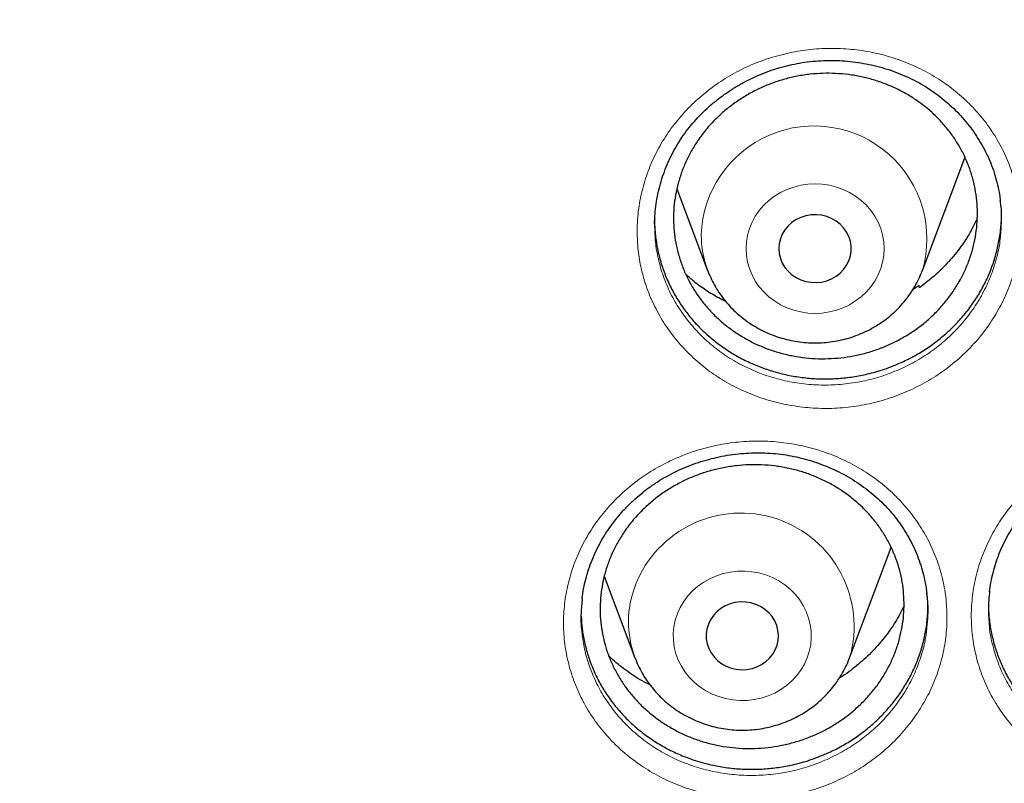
# Model space of a CAD drawing. Header units: millimetres. Extents: x 8 to 830, y 12 to 1725.
# Tile 222 of 256: x 416 to 427, y 1564 to 1572. Entities that reach past the tile are written whole.
import ezdxf

# ---------------------------------------------------------------- set-up
doc = ezdxf.new("R2010")
doc.units = ezdxf.units.MM

msp = doc.modelspace()

# ---------------------------------------------------------------- linework, layer by layer
at = {"color": 7, "linetype": 'Continuous', "lineweight": 30}
for p, q in [((426.89, 1570.586), (426.914, 1570.656)), ((426.443, 1569.398), (426.89, 1570.586)), ((423.726, 1570.302), (424.066, 1569.398)), ((423.479, 1569.91), (423.478, 1569.899)), ((423.478, 1569.899), (423.479, 1569.88)), ((426.44, 1569.392), (426.443, 1569.398)), ((426.408, 1569.233), (426.339, 1569.188)), ((426.41, 1569.206), (426.408, 1569.233)), ((425.637, 1565.114), (426.085, 1566.302)), ((426.085, 1566.302), (426.097, 1566.338)), ((422.922, 1566.016), (423.261, 1565.114)), ((422.666, 1565.641), (422.665, 1565.618))]:
    msp.add_line(p, q, dxfattribs=at)
at = {"color": 8, "linetype": 'Continuous', "lineweight": 0, "flags": 128}
for points in [[(424.491, 1569.64), (424.495, 1569.565), (424.508, 1569.491), (424.528, 1569.418), (424.557, 1569.348), (424.593, 1569.281), (424.637, 1569.218), (424.687, 1569.16), (424.744, 1569.107), (424.806, 1569.06), (424.873, 1569.019), (424.944, 1568.985), (425.019, 1568.958), (425.096, 1568.939), (425.175, 1568.927), (425.254, 1568.923), (425.334, 1568.927), (425.413, 1568.939), (425.49, 1568.958), (425.565, 1568.985), (425.636, 1569.019), (425.703, 1569.06), (425.765, 1569.107), (425.822, 1569.16), (425.872, 1569.218), (425.916, 1569.281), (425.952, 1569.348), (425.981, 1569.418), (426.001, 1569.491), (426.014, 1569.565), (426.018, 1569.64), (426.014, 1569.714), (426.001, 1569.788), (425.981, 1569.861), (425.952, 1569.931), (425.916, 1569.998), (425.872, 1570.061), (425.822, 1570.119), (425.765, 1570.172), (425.703, 1570.219), (425.636, 1570.26), (425.565, 1570.294), (425.49, 1570.321), (425.413, 1570.34), (425.334, 1570.352), (425.254, 1570.356), (425.175, 1570.352), (425.096, 1570.34), (425.019, 1570.321), (424.944, 1570.294), (424.873, 1570.26), (424.806, 1570.219), (424.744, 1570.172), (424.687, 1570.119), (424.637, 1570.061), (424.593, 1569.998), (424.557, 1569.931), (424.528, 1569.861), (424.508, 1569.788), (424.495, 1569.714), (424.491, 1569.64)], [(423.732, 1565.601), (423.708, 1565.529), (423.693, 1565.455), (423.686, 1565.381), (423.688, 1565.306), (423.697, 1565.231), (423.715, 1565.158), (423.741, 1565.087), (423.775, 1565.019), (423.816, 1564.955), (423.864, 1564.895), (423.919, 1564.84), (423.979, 1564.791), (424.045, 1564.748), (424.115, 1564.712), (424.188, 1564.683), (424.265, 1564.661), (424.343, 1564.646), (424.423, 1564.64), (424.503, 1564.641), (424.582, 1564.65), (424.66, 1564.667), (424.735, 1564.691), (424.808, 1564.723), (424.876, 1564.762), (424.94, 1564.807), (424.999, 1564.858), (425.051, 1564.915), (425.097, 1564.976), (425.136, 1565.042), (425.167, 1565.111), (425.19, 1565.182), (425.206, 1565.256), (425.213, 1565.331), (425.211, 1565.406), (425.201, 1565.48), (425.183, 1565.553), (425.157, 1565.624), (425.124, 1565.692), (425.082, 1565.756), (425.034, 1565.816), (424.98, 1565.871), (424.92, 1565.92), (424.854, 1565.963), (424.784, 1566), (424.711, 1566.029), (424.634, 1566.051), (424.556, 1566.065), (424.476, 1566.072), (424.396, 1566.07), (424.317, 1566.061), (424.239, 1566.044), (424.163, 1566.02), (424.091, 1565.988), (424.022, 1565.95), (423.959, 1565.905), (423.9, 1565.853), (423.848, 1565.797), (423.802, 1565.735), (423.763, 1565.67), (423.732, 1565.601)]]:
    msp.add_lwpolyline(points, dxfattribs=at)
at = {"color": 7, "linetype": 'Continuous', "lineweight": 30, "flags": 128}
for points in [[(424.854, 1569.64), (424.859, 1569.585), (424.871, 1569.531), (424.892, 1569.48), (424.921, 1569.432), (424.957, 1569.389), (424.999, 1569.351), (425.046, 1569.319), (425.098, 1569.294), (425.153, 1569.276), (425.211, 1569.267), (425.269, 1569.265), (425.327, 1569.27), (425.384, 1569.284), (425.437, 1569.306), (425.487, 1569.334), (425.532, 1569.369), (425.571, 1569.41), (425.603, 1569.456), (425.628, 1569.505), (425.645, 1569.558), (425.653, 1569.612), (425.653, 1569.667), (425.645, 1569.721), (425.628, 1569.774), (425.603, 1569.823), (425.571, 1569.869), (425.532, 1569.91), (425.487, 1569.945), (425.437, 1569.973), (425.384, 1569.995), (425.327, 1570.009), (425.269, 1570.015), (425.211, 1570.013), (425.153, 1570.003), (425.098, 1569.985), (425.046, 1569.96), (424.999, 1569.928), (424.957, 1569.89), (424.921, 1569.847), (424.892, 1569.799), (424.871, 1569.748), (424.859, 1569.694), (424.854, 1569.64)], [(424.074, 1565.484), (424.058, 1565.431), (424.05, 1565.377), (424.051, 1565.322), (424.06, 1565.268), (424.078, 1565.216), (424.104, 1565.167), (424.137, 1565.122), (424.176, 1565.081), (424.222, 1565.047), (424.272, 1565.019), (424.326, 1564.999), (424.383, 1564.986), (424.441, 1564.981), (424.5, 1564.983), (424.557, 1564.994), (424.612, 1565.013), (424.663, 1565.039), (424.71, 1565.071), (424.752, 1565.11), (424.787, 1565.154), (424.814, 1565.202), (424.834, 1565.253), (424.846, 1565.307), (424.849, 1565.362), (424.844, 1565.416), (424.831, 1565.47), (424.809, 1565.521), (424.779, 1565.568), (424.743, 1565.611), (424.7, 1565.648), (424.652, 1565.679), (424.6, 1565.703), (424.544, 1565.72), (424.487, 1565.729), (424.428, 1565.731), (424.37, 1565.724), (424.314, 1565.709), (424.261, 1565.687), (424.211, 1565.657), (424.167, 1565.622), (424.129, 1565.58), (424.097, 1565.534), (424.074, 1565.484)]]:
    msp.add_lwpolyline(points, dxfattribs=at)
at = {"color": 8, "linetype": 'Continuous', "lineweight": 0}
for centre, radius, start, end in [((425.243, 1569.748), 1.249, 343.7167, 178.0224), ((425.113, 1569.792), 1.118, 180.0444, 200.5173), ((424.434, 1565.461), 1.253, 343.9423, 158.874), ((424.304, 1565.508), 1.114, 158.7302, 200.5628)]:
    msp.add_arc(centre, radius, start, end, dxfattribs=at)
for points, knots in [([(411.904, 1602.138), (411.408, 1602.133), (410.415, 1602.121), (408.928, 1602.025), (407.447, 1601.873), (405.974, 1601.658), (404.522, 1601.385), (403.092, 1601.054), (401.688, 1600.669), (400.302, 1600.227), (398.93, 1599.726), (397.575, 1599.166), (396.239, 1598.547), (394.933, 1597.873), (393.66, 1597.147), (392.43, 1596.373), (391.243, 1595.554), (390.103, 1594.694), (389.003, 1593.788), (387.94, 1592.832), (386.916, 1591.828), (385.934, 1590.777), (385.002, 1589.686), (384.123, 1588.557), (383.302, 1587.4), (382.54, 1586.218), (381.837, 1585.014), (381.191, 1583.782), (380.598, 1582.518), (380.062, 1581.222), (379.584, 1579.898), (379.168, 1578.556), (378.815, 1577.197), (378.529, 1575.834), (378.307, 1574.468), (378.149, 1573.103), (378.054, 1571.733), (378.023, 1570.352), (378.055, 1568.963), (378.153, 1567.568), (378.317, 1566.178), (378.545, 1564.797), (378.837, 1563.434), (379.189, 1562.093), (379.6, 1560.775), (380.071, 1559.476), (380.605, 1558.188), (381.202, 1556.916), (381.862, 1555.663), (382.58, 1554.438), (383.354, 1553.243), (384.179, 1552.089), (385.051, 1550.976), (385.969, 1549.907), (386.934, 1548.875), (387.953, 1547.877), (389.023, 1546.916), (390.144, 1545.995), (391.307, 1545.121), (392.509, 1544.296), (393.742, 1543.526), (395.002, 1542.811), (396.286, 1542.152), (397.599, 1541.545), (398.947, 1540.989), (400.327, 1540.486), (401.739, 1540.037), (403.169, 1539.647), (404.617, 1539.316), (406.07, 1539.047), (407.526, 1538.839), (408.981, 1538.691), (410.441, 1538.603), (411.913, 1538.573), (413.394, 1538.603), (414.881, 1538.695), (416.362, 1538.849), (417.835, 1539.063), (419.287, 1539.336), (420.717, 1539.667), (422.121, 1540.052), (423.507, 1540.495), (424.879, 1540.996), (426.234, 1541.556), (427.57, 1542.174), (428.876, 1542.848), (430.149, 1543.575), (431.379, 1544.349), (432.566, 1545.167), (433.706, 1546.028), (434.806, 1546.934), (435.869, 1547.889), (436.893, 1548.893), (437.875, 1549.945), (438.807, 1551.036), (439.686, 1552.164), (440.507, 1553.321), (441.269, 1554.503), (441.972, 1555.707), (442.618, 1556.939), (443.211, 1558.204), (443.747, 1559.499), (444.225, 1560.823), (444.641, 1562.165), (444.994, 1563.524), (445.28, 1564.887), (445.502, 1566.253), (445.66, 1567.618), (445.755, 1568.988), (445.786, 1570.369), (445.754, 1571.758), (445.656, 1573.153), (445.492, 1574.543), (445.264, 1575.924), (444.972, 1577.287), (444.62, 1578.628), (444.209, 1579.946), (443.738, 1581.246), (443.204, 1582.533), (442.607, 1583.805), (441.947, 1585.058), (441.229, 1586.283), (440.455, 1587.478), (439.63, 1588.632), (438.758, 1589.745), (437.84, 1590.815), (436.875, 1591.846), (435.856, 1592.844), (434.786, 1593.805), (433.665, 1594.726), (432.502, 1595.6), (431.3, 1596.425), (430.067, 1597.196), (428.807, 1597.91), (427.523, 1598.569), (426.21, 1599.176), (424.862, 1599.732), (423.482, 1600.235), (422.07, 1600.684), (420.64, 1601.074), (419.192, 1601.405), (417.739, 1601.674), (416.283, 1601.882), (414.828, 1602.029), (413.368, 1602.121), (412.392, 1602.133), (411.904, 1602.138)], [0, 0, 0, 0, 0.007, 0.014, 0.021, 0.028, 0.035, 0.041875, 0.04875, 0.055625, 0.0625, 0.0695, 0.0765, 0.0835, 0.0905, 0.0975, 0.104375, 0.11125, 0.118125, 0.125, 0.132, 0.139, 0.146, 0.153, 0.16, 0.166875, 0.17375, 0.180625, 0.1875, 0.1945, 0.2015, 0.2085, 0.2155, 0.2225, 0.229375, 0.23625, 0.243125, 0.25, 0.257, 0.264, 0.271, 0.278, 0.285, 0.291875, 0.29875, 0.305625, 0.3125, 0.3195, 0.3265, 0.3335, 0.3405, 0.3475, 0.354375, 0.36125, 0.368125, 0.375, 0.382, 0.389, 0.396, 0.403, 0.41, 0.416875, 0.42375, 0.430625, 0.4375, 0.4445, 0.4515, 0.4585, 0.4655, 0.4725, 0.479375, 0.48625, 0.493125, 0.5, 0.507, 0.514, 0.521, 0.528, 0.535, 0.541875, 0.54875, 0.555625, 0.5625, 0.5695, 0.5765, 0.5835, 0.5905, 0.5975, 0.604375, 0.61125, 0.618125, 0.625, 0.632, 0.639, 0.646, 0.653, 0.66, 0.666875, 0.67375, 0.680625, 0.6875, 0.6945, 0.7015, 0.7085, 0.7155, 0.7225, 0.729375, 0.73625, 0.743125, 0.75, 0.757, 0.764, 0.771, 0.778, 0.785, 0.791875, 0.79875, 0.805625, 0.8125, 0.8195, 0.8265, 0.8335, 0.8405, 0.8475, 0.854375, 0.86125, 0.868125, 0.875, 0.882, 0.889, 0.896, 0.903, 0.91, 0.916875, 0.92375, 0.930625, 0.9375, 0.9445, 0.9515, 0.9585, 0.9655, 0.9725, 0.979375, 0.98625, 0.993125, 1, 1, 1, 1]), ([(423.286, 1569.83), (423.287, 1569.873), (423.288, 1569.959), (423.305, 1570.118), (423.343, 1570.307), (423.413, 1570.522), (423.507, 1570.73), (423.627, 1570.926), (423.768, 1571.109), (423.931, 1571.276), (424.112, 1571.425), (424.308, 1571.554), (424.519, 1571.663), (424.742, 1571.748), (424.972, 1571.809), (425.209, 1571.847), (425.448, 1571.859), (425.686, 1571.845), (425.922, 1571.807), (426.15, 1571.744), (426.369, 1571.657), (426.576, 1571.548), (426.768, 1571.417), (426.942, 1571.267), (427.098, 1571.099), (427.231, 1570.916), (427.342, 1570.719), (427.427, 1570.515), (427.486, 1570.308), (427.522, 1570.096), (427.533, 1569.877), (427.517, 1569.654), (427.475, 1569.433), (427.406, 1569.217), (427.313, 1569.01), (427.196, 1568.813), (427.055, 1568.629), (426.894, 1568.461), (426.714, 1568.31), (426.518, 1568.18), (426.308, 1568.07), (426.087, 1567.983), (425.856, 1567.92), (425.62, 1567.881), (425.381, 1567.867), (425.143, 1567.879), (424.907, 1567.916), (424.679, 1567.977), (424.459, 1568.062), (424.252, 1568.17), (424.058, 1568.299), (423.883, 1568.449), (423.726, 1568.616), (423.59, 1568.799), (423.478, 1568.995), (423.39, 1569.202), (423.329, 1569.412), (423.292, 1569.622), (423.288, 1569.761), (423.286, 1569.83)], [0, 0, 0, 0, 0.0102587, 0.0205176, 0.0383523, 0.0562433, 0.0740775, 0.0919652, 0.1099102, 0.127798, 0.145651, 0.1635604, 0.1814128, 0.1992938, 0.2172318, 0.2351131, 0.2530298, 0.2710046, 0.2889233, 0.3068355, 0.3248056, 0.3427186, 0.3605748, 0.3784879, 0.3963442, 0.4142182, 0.4321491, 0.450023, 0.4668508, 0.4836788, 0.5015111, 0.5194003, 0.5372331, 0.5550813, 0.5729868, 0.5908362, 0.6087279, 0.6266771, 0.6445692, 0.6624146, 0.6803163, 0.6981613, 0.7160672, 0.7340304, 0.7519367, 0.7698245, 0.7877696, 0.8056579, 0.8235447, 0.8414888, 0.8593763, 0.8772723, 0.8952259, 0.9131224, 0.9309856, 0.9489062, 0.9667707, 0.9833857, 1, 1, 1, 1]), ([(423.479, 1569.88), (423.481, 1569.824), (423.485, 1569.705), (423.518, 1569.521), (423.573, 1569.331), (423.652, 1569.143), (423.754, 1568.966), (423.877, 1568.801), (424.018, 1568.65), (424.177, 1568.515), (424.352, 1568.398), (424.54, 1568.301), (424.739, 1568.224), (424.946, 1568.169), (425.159, 1568.136), (425.374, 1568.126), (425.591, 1568.139), (425.805, 1568.174), (426.013, 1568.231), (426.213, 1568.311), (426.403, 1568.41), (426.581, 1568.528), (426.744, 1568.665), (426.89, 1568.817), (427.017, 1568.984), (427.123, 1569.162), (427.208, 1569.35), (427.268, 1569.546), (427.3, 1569.685), (427.304, 1569.759), (427.305, 1569.765)], [0, 0, 0, 0, 0.0310226, 0.0655731, 0.1027816, 0.1401071, 0.1773127, 0.214513, 0.2518316, 0.2890308, 0.3262518, 0.3635908, 0.4008105, 0.4380308, 0.4753693, 0.5125887, 0.5498465, 0.587223, 0.62448, 0.6616145, 0.6988671, 0.7360028, 0.7732243, 0.8105647, 0.8477853, 0.8849285, 0.9221882, 0.9593286, 0.9964286, 1, 1, 1, 1]), ([(428.144, 1567.363), (428.188, 1567.384), (428.274, 1567.424), (428.439, 1567.486), (428.638, 1567.543), (428.873, 1567.584), (429.111, 1567.601), (429.349, 1567.592), (429.584, 1567.559), (429.813, 1567.501), (430.034, 1567.419), (430.242, 1567.314), (430.437, 1567.188), (430.614, 1567.041), (430.772, 1566.877), (430.909, 1566.697), (431.023, 1566.503), (431.112, 1566.299), (431.177, 1566.085), (431.215, 1565.866), (431.226, 1565.644), (431.211, 1565.421), (431.168, 1565.201), (431.1, 1564.986), (431.007, 1564.779), (430.889, 1564.583), (430.75, 1564.4), (430.592, 1564.235), (430.42, 1564.09), (430.233, 1563.962), (430.029, 1563.852), (429.809, 1563.762), (429.58, 1563.695), (429.345, 1563.653), (429.107, 1563.635), (428.869, 1563.642), (428.634, 1563.674), (428.404, 1563.731), (428.183, 1563.811), (427.975, 1563.914), (427.78, 1564.039), (427.601, 1564.184), (427.442, 1564.347), (427.304, 1564.526), (427.188, 1564.719), (427.097, 1564.923), (427.032, 1565.136), (426.991, 1565.355), (426.979, 1565.578), (426.993, 1565.801), (427.033, 1566.022), (427.1, 1566.237), (427.192, 1566.445), (427.308, 1566.642), (427.447, 1566.825), (427.606, 1566.994), (427.778, 1567.14), (427.957, 1567.264), (428.082, 1567.33), (428.144, 1567.363)], [0, 0, 0, 0, 0.010862, 0.021725, 0.03958, 0.057492, 0.075345, 0.093215, 0.111141, 0.129009, 0.146932, 0.164912, 0.182835, 0.200738, 0.218698, 0.2366, 0.254487, 0.272432, 0.290318, 0.308185, 0.326107, 0.343973, 0.361852, 0.379788, 0.397667, 0.415496, 0.433381, 0.451208, 0.468075, 0.484941, 0.502797, 0.520709, 0.538566, 0.556417, 0.574325, 0.592177, 0.610071, 0.628022, 0.645915, 0.6638, 0.681742, 0.699627, 0.717532, 0.735494, 0.753399, 0.77126, 0.789178, 0.80704, 0.824957, 0.842933, 0.860853, 0.878722, 0.89665, 0.91452, 0.932347, 0.95023, 0.968057, 0.984028, 1, 1, 1, 1]), ([(423.676, 1567.302), (423.719, 1567.321), (423.805, 1567.359), (423.969, 1567.416), (424.169, 1567.468), (424.405, 1567.504), (424.644, 1567.515), (424.882, 1567.5), (425.116, 1567.461), (425.344, 1567.398), (425.562, 1567.31), (425.769, 1567.201), (425.961, 1567.07), (426.135, 1566.919), (426.289, 1566.751), (426.423, 1566.568), (426.532, 1566.371), (426.618, 1566.164), (426.678, 1565.949), (426.711, 1565.729), (426.718, 1565.506), (426.698, 1565.284), (426.651, 1565.064), (426.578, 1564.851), (426.48, 1564.646), (426.358, 1564.452), (426.215, 1564.273), (426.054, 1564.111), (425.879, 1563.971), (425.689, 1563.847), (425.482, 1563.742), (425.26, 1563.657), (425.03, 1563.595), (424.794, 1563.558), (424.556, 1563.546), (424.317, 1563.559), (424.083, 1563.597), (423.855, 1563.659), (423.635, 1563.744), (423.429, 1563.853), (423.236, 1563.983), (423.061, 1564.131), (422.905, 1564.299), (422.771, 1564.481), (422.659, 1564.677), (422.572, 1564.883), (422.511, 1565.098), (422.475, 1565.318), (422.467, 1565.541), (422.486, 1565.764), (422.531, 1565.984), (422.603, 1566.198), (422.699, 1566.404), (422.819, 1566.598), (422.962, 1566.779), (423.125, 1566.943), (423.3, 1567.086), (423.484, 1567.207), (423.612, 1567.27), (423.676, 1567.302)], [0, 0, 0, 0, 0.010683, 0.021366, 0.039219, 0.057128, 0.074979, 0.092844, 0.110764, 0.128627, 0.146544, 0.164518, 0.182434, 0.200331, 0.218285, 0.236182, 0.254068, 0.272012, 0.289897, 0.307767, 0.325693, 0.343561, 0.361446, 0.379388, 0.397273, 0.415109, 0.433, 0.450834, 0.467711, 0.484588, 0.502441, 0.520351, 0.538205, 0.556053, 0.573958, 0.591806, 0.609688, 0.627628, 0.645511, 0.663395, 0.681336, 0.69922, 0.717121, 0.735079, 0.75298, 0.770842, 0.788762, 0.806625, 0.824546, 0.842526, 0.86045, 0.878325, 0.896258, 0.914134, 0.931967, 0.949856, 0.967689, 0.983845, 1, 1, 1, 1]), ([(427.184, 1565.463), (427.184, 1565.458), (427.188, 1565.386), (427.219, 1565.25), (427.276, 1565.058), (427.359, 1564.873), (427.463, 1564.699), (427.589, 1564.537), (427.733, 1564.39), (427.894, 1564.259), (428.07, 1564.147), (428.259, 1564.054), (428.459, 1563.981), (428.667, 1563.931), (428.88, 1563.902), (429.095, 1563.896), (429.311, 1563.913), (429.523, 1563.951), (429.73, 1564.012), (429.929, 1564.094), (430.114, 1564.194), (430.284, 1564.311), (430.439, 1564.442), (430.582, 1564.591), (430.708, 1564.757), (430.814, 1564.934), (430.899, 1565.122), (430.959, 1565.317), (430.991, 1565.454), (430.996, 1565.527), (430.996, 1565.532)], [0, 0, 0, 0, 0.0027489, 0.0411082, 0.0795886, 0.1179468, 0.1563842, 0.1949451, 0.2333833, 0.2717859, 0.3103108, 0.3487136, 0.3871308, 0.4256706, 0.4640879, 0.5024169, 0.5408669, 0.5791948, 0.6175265, 0.6559795, 0.6943091, 0.730547, 0.7667846, 0.8050567, 0.8434532, 0.8817307, 0.9201092, 0.9586109, 0.9969897, 1, 1, 1, 1]), ([(422.676, 1565.383), (422.684, 1565.325), (422.701, 1565.2), (422.756, 1565.014), (422.834, 1564.827), (422.935, 1564.651), (423.057, 1564.486), (423.198, 1564.335), (423.357, 1564.2), (423.531, 1564.083), (423.718, 1563.985), (423.916, 1563.908), (424.123, 1563.853), (424.335, 1563.819), (424.55, 1563.808), (424.766, 1563.819), (424.98, 1563.852), (425.188, 1563.908), (425.389, 1563.986), (425.576, 1564.081), (425.748, 1564.193), (425.907, 1564.321), (426.053, 1564.467), (426.182, 1564.63), (426.293, 1564.805), (426.381, 1564.99), (426.446, 1565.184), (426.483, 1565.337), (426.49, 1565.426), (426.491, 1565.448)], [0, 0, 0, 0, 0.033525, 0.071937, 0.110227, 0.148586, 0.187068, 0.225427, 0.263758, 0.302211, 0.340541, 0.378865, 0.417311, 0.455634, 0.493884, 0.532256, 0.570505, 0.608761, 0.647138, 0.685392, 0.721586, 0.757779, 0.795995, 0.834335, 0.872556, 0.910877, 0.949321, 0.987642, 1, 1, 1, 1])]:
    msp.add_open_spline(points, degree=3, knots=knots, dxfattribs=at)
at = {"color": 7, "linetype": 'Continuous', "lineweight": 30}
for points, knots in [([(377.053, 1573.045), (377.051, 1573.01), (377.046, 1572.939), (377.04, 1572.822), (377.033, 1572.697), (377.025, 1572.566), (377.017, 1572.425), (377.009, 1572.274), (377.001, 1572.095), (376.992, 1571.887), (376.984, 1571.646), (376.977, 1571.357), (376.971, 1571.015), (376.97, 1570.616), (376.975, 1570.189), (376.987, 1569.729), (377.007, 1569.243), (377.035, 1568.741), (377.072, 1568.237), (377.118, 1567.734), (377.171, 1567.233), (377.233, 1566.734), (377.32, 1566.108), (377.441, 1565.359), (377.608, 1564.489), (377.76, 1563.8), (377.884, 1563.29), (377.969, 1562.954), (378.056, 1562.625), (378.143, 1562.31), (378.227, 1562.018), (378.306, 1561.753), (378.379, 1561.515), (378.446, 1561.302), (378.506, 1561.115), (378.559, 1560.955), (378.604, 1560.82), (378.639, 1560.716), (378.667, 1560.636), (378.69, 1560.568), (378.716, 1560.492), (378.748, 1560.403), (378.784, 1560.299), (378.831, 1560.17), (378.888, 1560.013), (378.957, 1559.826), (379.036, 1559.616), (379.126, 1559.385), (379.226, 1559.133), (379.335, 1558.863), (379.451, 1558.586), (379.613, 1558.209), (379.823, 1557.739), (380.085, 1557.18), (380.385, 1556.574), (380.723, 1555.925), (381.104, 1555.238), (381.496, 1554.569), (381.937, 1553.855), (382.435, 1553.095), (382.997, 1552.291), (383.584, 1551.503), (384.121, 1550.825), (384.602, 1550.247), (385.024, 1549.758), (385.469, 1549.263), (385.937, 1548.763), (386.396, 1548.292), (386.842, 1547.853), (387.27, 1547.445), (387.715, 1547.036), (388.177, 1546.627), (388.591, 1546.273), (388.946, 1545.98), (389.228, 1545.751), (389.493, 1545.541), (389.738, 1545.35), (389.964, 1545.177), (390.161, 1545.029), (390.331, 1544.903), (390.475, 1544.798), (390.604, 1544.704), (390.71, 1544.628), (390.793, 1544.568), (390.852, 1544.526), (390.906, 1544.488), (390.972, 1544.441), (391.061, 1544.379), (391.172, 1544.302), (391.296, 1544.216), (391.43, 1544.124), (391.576, 1544.026), (391.763, 1543.9), (391.997, 1543.746), (392.284, 1543.561), (392.597, 1543.364), (392.937, 1543.154), (393.302, 1542.935), (393.686, 1542.711), (394.08, 1542.488), (394.476, 1542.27), (394.974, 1542.004), (395.573, 1541.697), (396.276, 1541.357), (396.975, 1541.037), (397.705, 1540.722), (398.466, 1540.413), (399.256, 1540.114), (400.04, 1539.838), (400.821, 1539.583), (401.599, 1539.348), (402.375, 1539.133), (403.148, 1538.936), (403.923, 1538.756), (404.776, 1538.578), (405.707, 1538.407), (406.718, 1538.25), (407.73, 1538.121), (408.745, 1538.019), (409.763, 1537.946), (410.783, 1537.901), (411.803, 1537.884), (412.824, 1537.895), (413.844, 1537.935), (414.862, 1538.003), (415.877, 1538.098), (416.89, 1538.222), (417.898, 1538.373), (418.829, 1538.539), (419.683, 1538.712), (420.463, 1538.889), (421.246, 1539.083), (422.035, 1539.298), (422.826, 1539.533), (423.617, 1539.787), (424.409, 1540.062), (425.205, 1540.359), (425.991, 1540.674), (426.765, 1541.006), (427.522, 1541.351), (428.264, 1541.711), (428.986, 1542.082), (429.686, 1542.461), (430.289, 1542.806), (430.801, 1543.111), (431.227, 1543.373), (431.644, 1543.637), (431.982, 1543.858), (432.238, 1544.029), (432.408, 1544.144), (432.552, 1544.243), (432.673, 1544.326), (432.769, 1544.393), (432.837, 1544.442), (432.884, 1544.474), (432.922, 1544.501), (432.968, 1544.534), (433.028, 1544.577), (433.097, 1544.626), (433.192, 1544.695), (433.318, 1544.785), (433.476, 1544.902), (433.677, 1545.051), (433.917, 1545.232), (434.193, 1545.444), (434.478, 1545.669), (434.793, 1545.922), (435.137, 1546.206), (435.512, 1546.524), (435.898, 1546.862), (436.294, 1547.219), (436.701, 1547.598), (437.088, 1547.971), (437.454, 1548.336), (437.794, 1548.684), (438.125, 1549.032), (438.44, 1549.374), (438.738, 1549.707), (439.036, 1550.047), (439.331, 1550.394), (439.621, 1550.746), (439.891, 1551.082), (440.144, 1551.404), (440.378, 1551.711), (440.595, 1552.002), (440.794, 1552.274), (440.981, 1552.536), (441.167, 1552.801), (441.362, 1553.086), (441.57, 1553.396), (441.789, 1553.732), (442.019, 1554.094), (442.259, 1554.483), (442.507, 1554.9), (442.744, 1555.311), (442.967, 1555.712), (443.176, 1556.099), (443.385, 1556.501), (443.588, 1556.905), (443.787, 1557.315), (443.977, 1557.721), (444.158, 1558.123), (444.323, 1558.503), (444.474, 1558.862), (444.61, 1559.199), (444.733, 1559.513), (444.844, 1559.805), (444.928, 1560.03), (444.986, 1560.192), (445.022, 1560.292), (445.053, 1560.38), (445.079, 1560.454), (445.1, 1560.514), (445.117, 1560.564), (445.136, 1560.619), (445.162, 1560.693), (445.196, 1560.794), (445.238, 1560.919), (445.29, 1561.078), (445.352, 1561.267), (445.42, 1561.483), (445.49, 1561.711), (445.562, 1561.95), (445.634, 1562.2), (445.721, 1562.508), (445.821, 1562.879), (445.933, 1563.318), (446.044, 1563.783), (446.144, 1564.236), (446.235, 1564.675), (446.316, 1565.095), (446.394, 1565.53), (446.482, 1566.066), (446.572, 1566.69), (446.657, 1567.393), (446.724, 1568.073), (446.774, 1568.731), (446.809, 1569.365), (446.83, 1569.975), (446.838, 1570.472), (446.838, 1570.86), (446.836, 1571.146), (446.831, 1571.424), (446.824, 1571.691), (446.815, 1571.945), (446.805, 1572.192), (446.794, 1572.43), (446.781, 1572.658), (446.769, 1572.859), (446.76, 1572.986), (446.756, 1573.045)], [0, 0, 0, 0, 0.000951, 0.00193, 0.003036, 0.004253, 0.00557, 0.006974, 0.008466, 0.010552, 0.012788, 0.015174, 0.018604, 0.022304, 0.026272, 0.03051, 0.035109, 0.039809, 0.0445, 0.049182, 0.053854, 0.058517, 0.063171, 0.071403, 0.079606, 0.08778, 0.090983, 0.094182, 0.097376, 0.100428, 0.103231, 0.105785, 0.10809, 0.110147, 0.111955, 0.113514, 0.114824, 0.115886, 0.116546, 0.117156, 0.117891, 0.118757, 0.119771, 0.120935, 0.122551, 0.124388, 0.126447, 0.128728, 0.13123, 0.133951, 0.136743, 0.139515, 0.145262, 0.150923, 0.1565, 0.163835, 0.171017, 0.178053, 0.185051, 0.193961, 0.202877, 0.211797, 0.220722, 0.226386, 0.232222, 0.238233, 0.244421, 0.250785, 0.255992, 0.261311, 0.266742, 0.272285, 0.27791, 0.2814, 0.284654, 0.287671, 0.290452, 0.292997, 0.295305, 0.297061, 0.298651, 0.300074, 0.30133, 0.302159, 0.302792, 0.303286, 0.303933, 0.304956, 0.306188, 0.307532, 0.308987, 0.310553, 0.31223, 0.315004, 0.318038, 0.32133, 0.324881, 0.328691, 0.332679, 0.336722, 0.340731, 0.344704, 0.351714, 0.358613, 0.3654, 0.372077, 0.379665, 0.387104, 0.394395, 0.401597, 0.408772, 0.415794, 0.42279, 0.429761, 0.436706, 0.445688, 0.454627, 0.463542, 0.472457, 0.481371, 0.490286, 0.4992, 0.508115, 0.517029, 0.525944, 0.534858, 0.543773, 0.552688, 0.561603, 0.568593, 0.575583, 0.582642, 0.589812, 0.597096, 0.604359, 0.61173, 0.61921, 0.626799, 0.634111, 0.641505, 0.648815, 0.655997, 0.663051, 0.669978, 0.674479, 0.678925, 0.683315, 0.687644, 0.689723, 0.691543, 0.693106, 0.69441, 0.695455, 0.696243, 0.696646, 0.696978, 0.697502, 0.698168, 0.698928, 0.699781, 0.70131, 0.703068, 0.705055, 0.708015, 0.711125, 0.714373, 0.717759, 0.721968, 0.726371, 0.73097, 0.735762, 0.74075, 0.745932, 0.750272, 0.754723, 0.75908, 0.763275, 0.767308, 0.771181, 0.775537, 0.77967, 0.783578, 0.787262, 0.79079, 0.794084, 0.797145, 0.799974, 0.80285, 0.805987, 0.809385, 0.813035, 0.816945, 0.821115, 0.825545, 0.830235, 0.834102, 0.838129, 0.842317, 0.846532, 0.850562, 0.854837, 0.85888, 0.862688, 0.866263, 0.869604, 0.872711, 0.875584, 0.878223, 0.879337, 0.880326, 0.881181, 0.881903, 0.882491, 0.882945, 0.883358, 0.884118, 0.885104, 0.886317, 0.887757, 0.88973, 0.891826, 0.894024, 0.896326, 0.898731, 0.901239, 0.905195, 0.909383, 0.913804, 0.918457, 0.922275, 0.926238, 0.930343, 0.934543, 0.941328, 0.94789, 0.954228, 0.960343, 0.966236, 0.971905, 0.977351, 0.980059, 0.98271, 0.985301, 0.987816, 0.990158, 0.992312, 0.994612, 0.996657, 0.99845, 1, 1, 1, 1]), ([(423.479, 1569.91), (423.479, 1569.911), (423.478, 1569.948), (423.483, 1570.023), (423.495, 1570.135), (423.515, 1570.246), (423.542, 1570.356), (423.576, 1570.464), (423.617, 1570.57), (423.665, 1570.674), (423.719, 1570.773), (423.779, 1570.869), (423.846, 1570.96), (423.918, 1571.048), (423.996, 1571.131), (424.08, 1571.211), (424.17, 1571.286), (424.265, 1571.356), (424.365, 1571.422), (424.469, 1571.482), (424.576, 1571.535), (424.686, 1571.582), (424.798, 1571.623), (424.912, 1571.656), (425.026, 1571.683), (425.141, 1571.703), (425.258, 1571.716), (425.376, 1571.722), (425.495, 1571.721), (425.614, 1571.714), (425.733, 1571.7), (425.851, 1571.679), (425.967, 1571.651), (426.081, 1571.617), (426.192, 1571.576), (426.299, 1571.529), (426.402, 1571.477), (426.5, 1571.418), (426.594, 1571.354), (426.684, 1571.284), (426.769, 1571.209), (426.85, 1571.129), (426.925, 1571.043), (426.995, 1570.954), (427.058, 1570.86), (427.116, 1570.762), (427.166, 1570.662), (427.21, 1570.559), (427.246, 1570.453), (427.275, 1570.347), (427.295, 1570.251), (427.302, 1570.191), (427.304, 1570.168)], [0, 0, 0, 0, 0.000349, 0.021005, 0.041761, 0.062587, 0.083445, 0.104288, 0.125072, 0.145762, 0.166324, 0.186734, 0.206962, 0.227057, 0.247302, 0.267754, 0.288377, 0.309128, 0.329954, 0.350801, 0.371592, 0.392272, 0.412793, 0.433115, 0.453216, 0.473211, 0.49336, 0.513682, 0.534153, 0.554745, 0.575421, 0.596144, 0.616869, 0.637551, 0.658158, 0.678663, 0.69905, 0.719309, 0.739476, 0.759789, 0.780231, 0.800787, 0.821438, 0.842159, 0.862923, 0.883698, 0.904447, 0.925147, 0.945774, 0.966316, 0.986737, 1, 1, 1, 1]), ([(424.193, 1571.11), (424.227, 1571.14), (424.296, 1571.201), (424.409, 1571.282), (424.529, 1571.356), (424.655, 1571.42), (424.786, 1571.473), (424.92, 1571.516), (425.059, 1571.549), (425.2, 1571.57), (425.342, 1571.58), (425.483, 1571.579), (425.624, 1571.566), (425.764, 1571.543), (425.9, 1571.508), (426.032, 1571.463), (426.161, 1571.407), (426.284, 1571.342), (426.4, 1571.266), (426.508, 1571.183), (426.609, 1571.09), (426.7, 1570.989), (426.783, 1570.882), (426.854, 1570.769), (426.916, 1570.649), (426.967, 1570.525), (427.006, 1570.398), (427.033, 1570.268), (427.049, 1570.135), (427.053, 1570.002), (427.045, 1569.869), (427.025, 1569.737), (426.993, 1569.606), (426.95, 1569.479), (426.895, 1569.355), (426.83, 1569.236), (426.754, 1569.122), (426.668, 1569.014), (426.574, 1568.914), (426.471, 1568.821), (426.359, 1568.736), (426.241, 1568.661), (426.116, 1568.595), (425.987, 1568.539), (425.853, 1568.493), (425.715, 1568.458), (425.575, 1568.434), (425.434, 1568.422), (425.291, 1568.42), (425.15, 1568.43), (425.01, 1568.45), (424.874, 1568.482), (424.739, 1568.525), (424.609, 1568.578), (424.486, 1568.641), (424.369, 1568.714), (424.258, 1568.796), (424.155, 1568.887), (424.061, 1568.985), (423.977, 1569.09), (423.902, 1569.203), (423.838, 1569.321), (423.784, 1569.444), (423.743, 1569.57), (423.712, 1569.7), (423.693, 1569.832), (423.686, 1569.965), (423.691, 1570.097), (423.709, 1570.231), (423.738, 1570.362), (423.778, 1570.49), (423.83, 1570.614), (423.892, 1570.735), (423.972, 1570.86), (424.071, 1570.988), (424.152, 1571.069), (424.193, 1571.11)], [0, 0, 0, 0, 0.013236, 0.026565, 0.040037, 0.053705, 0.066954, 0.0803, 0.093742, 0.10741, 0.120649, 0.13398, 0.147455, 0.161126, 0.174366, 0.187698, 0.201173, 0.214845, 0.228095, 0.241438, 0.254887, 0.268558, 0.281806, 0.29515, 0.308588, 0.322255, 0.335499, 0.348839, 0.362273, 0.375935, 0.389178, 0.402514, 0.415946, 0.429606, 0.442848, 0.456185, 0.469617, 0.483276, 0.496521, 0.509861, 0.523295, 0.536957, 0.550206, 0.563548, 0.576988, 0.590654, 0.603904, 0.617247, 0.630697, 0.644367, 0.657606, 0.670938, 0.684414, 0.698086, 0.711337, 0.72468, 0.73813, 0.751802, 0.765049, 0.778395, 0.791836, 0.805504, 0.81875, 0.83209, 0.845526, 0.859189, 0.872432, 0.885769, 0.899202, 0.912862, 0.926104, 0.93944, 0.952872, 0.966531, 0.983173, 1, 1, 1, 1]), ([(427.305, 1569.765), (427.31, 1569.826), (427.322, 1569.954), (427.318, 1570.09), (427.306, 1570.164), (427.304, 1570.171)], [0, 0, 0, 0, 0.450474, 0.947176, 1, 1, 1, 1]), ([(426.233, 1568.391), (426.281, 1568.415), (426.376, 1568.462), (426.512, 1568.548), (426.641, 1568.644), (426.761, 1568.75), (426.871, 1568.864), (426.969, 1568.986), (427.057, 1569.116), (427.134, 1569.253), (427.197, 1569.394), (427.247, 1569.538), (427.285, 1569.687), (427.309, 1569.838), (427.319, 1569.954), (427.317, 1570.017), (427.317, 1570.031)], [0, 0, 0, 0, 0.07465, 0.149832, 0.225824, 0.302927, 0.37729, 0.452188, 0.527895, 0.604704, 0.678957, 0.753773, 0.829124, 0.905746, 0.979835, 1, 1, 1, 1]), ([(423.48, 1569.97), (423.479, 1569.947), (423.478, 1569.872), (423.491, 1569.748), (423.517, 1569.599), (423.557, 1569.453), (423.61, 1569.31), (423.676, 1569.171), (423.755, 1569.04), (423.844, 1568.915), (423.945, 1568.796), (424.057, 1568.687), (424.178, 1568.588), (424.306, 1568.499), (424.444, 1568.419), (424.588, 1568.352), (424.738, 1568.296), (424.892, 1568.252), (425.051, 1568.221), (425.211, 1568.202), (425.373, 1568.196), (425.534, 1568.203), (425.696, 1568.223), (425.868, 1568.258), (426.049, 1568.311), (426.172, 1568.364), (426.233, 1568.391)], [0, 0, 0, 0, 0.018929, 0.061334, 0.102504, 0.143965, 0.185714, 0.228167, 0.26939, 0.3109, 0.352858, 0.39543, 0.436637, 0.478138, 0.51993, 0.562432, 0.603662, 0.64518, 0.68703, 0.729568, 0.770789, 0.812299, 0.854112, 0.89663, 0.948035, 1, 1, 1, 1]), ([(427.049, 1569.971), (427.02, 1569.913), (426.96, 1569.791), (426.84, 1569.618), (426.705, 1569.459), (426.561, 1569.321), (426.46, 1569.245), (426.41, 1569.206)], [0, 0, 0, 0, 0.196365, 0.412512, 0.62797, 0.813985, 1, 1, 1, 1]), ([(424.266, 1569.055), (424.24, 1569.068), (424.165, 1569.104), (424.047, 1569.177), (423.926, 1569.263), (423.856, 1569.325), (423.827, 1569.351)], [0, 0, 0, 0, 0.159334, 0.465825, 0.777887, 1, 1, 1, 1]), ([(424.066, 1569.401), (424.068, 1569.395), (424.08, 1569.36), (424.109, 1569.298), (424.152, 1569.215), (424.203, 1569.135), (424.26, 1569.06), (424.323, 1568.989), (424.391, 1568.922), (424.465, 1568.861), (424.543, 1568.806), (424.625, 1568.756), (424.711, 1568.713), (424.801, 1568.676), (424.893, 1568.646), (424.987, 1568.622), (425.083, 1568.606), (425.181, 1568.597), (425.278, 1568.595), (425.376, 1568.601), (425.473, 1568.613), (425.568, 1568.633), (425.662, 1568.66), (425.753, 1568.694), (425.842, 1568.734), (425.927, 1568.781), (426.008, 1568.834), (426.084, 1568.893), (426.155, 1568.957), (426.221, 1569.027), (426.281, 1569.101), (426.335, 1569.18), (426.382, 1569.262), (426.417, 1569.333), (426.434, 1569.377), (426.439, 1569.392)], [0, 0, 0, 0, 0.005894, 0.037008, 0.068153, 0.099338, 0.130568, 0.161849, 0.193184, 0.224574, 0.256022, 0.287524, 0.31908, 0.350685, 0.382336, 0.414029, 0.445758, 0.477517, 0.509301, 0.541103, 0.572915, 0.604731, 0.636543, 0.668344, 0.700126, 0.731883, 0.763607, 0.795291, 0.826929, 0.858515, 0.890046, 0.921518, 0.952929, 0.984281, 1, 1, 1, 1]), ([(423.418, 1566.996), (423.434, 1567.007), (423.481, 1567.041), (423.562, 1567.092), (423.664, 1567.149), (423.769, 1567.2), (423.879, 1567.245), (423.991, 1567.284), (424.107, 1567.317), (424.224, 1567.343), (424.343, 1567.363), (424.462, 1567.376), (424.582, 1567.381), (424.7, 1567.38), (424.818, 1567.373), (424.934, 1567.358), (425.048, 1567.336), (425.161, 1567.308), (425.273, 1567.273), (425.383, 1567.232), (425.491, 1567.184), (425.596, 1567.129), (425.696, 1567.069), (425.793, 1567.003), (425.884, 1566.933), (425.97, 1566.857), (426.049, 1566.778), (426.122, 1566.694), (426.189, 1566.607), (426.25, 1566.515), (426.306, 1566.419), (426.355, 1566.319), (426.398, 1566.216), (426.434, 1566.11), (426.462, 1566.002), (426.482, 1565.907), (426.489, 1565.847), (426.491, 1565.825)], [0, 0, 0, 0, 0.014451, 0.043164, 0.072012, 0.101058, 0.130281, 0.159651, 0.189126, 0.218658, 0.248188, 0.277652, 0.306999, 0.336186, 0.365179, 0.393938, 0.422549, 0.45141, 0.480588, 0.510031, 0.539671, 0.569434, 0.599239, 0.628982, 0.658582, 0.687973, 0.7171, 0.74593, 0.774657, 0.803655, 0.832925, 0.862432, 0.892127, 0.921958, 0.951866, 0.981785, 1, 1, 1, 1]), ([(379.608, 1567.024), (379.618, 1566.947), (379.645, 1566.717), (379.697, 1566.335), (379.767, 1565.878), (379.844, 1565.422), (379.928, 1564.967), (380.02, 1564.514), (380.119, 1564.062), (380.225, 1563.611), (380.339, 1563.162), (380.459, 1562.715), (380.587, 1562.269), (380.723, 1561.825), (380.865, 1561.384), (381.014, 1560.944), (381.171, 1560.506), (381.334, 1560.071), (381.504, 1559.638), (381.682, 1559.208), (381.866, 1558.78), (382.057, 1558.355), (382.255, 1557.932), (382.46, 1557.512), (382.672, 1557.096), (382.89, 1556.682), (383.115, 1556.272), (383.346, 1555.865), (383.584, 1555.461), (383.829, 1555.06), (384.08, 1554.663), (384.337, 1554.27), (384.601, 1553.88), (384.871, 1553.495), (385.147, 1553.113), (385.429, 1552.735), (385.717, 1552.361), (386.011, 1551.991), (386.312, 1551.625), (386.618, 1551.264), (386.929, 1550.907), (387.247, 1550.555), (387.57, 1550.207), (387.899, 1549.864), (388.233, 1549.525), (388.573, 1549.191), (388.918, 1548.862), (389.268, 1548.539), (389.624, 1548.22), (389.984, 1547.906), (390.35, 1547.597), (390.72, 1547.294), (391.096, 1546.995), (391.476, 1546.703), (391.861, 1546.415), (392.25, 1546.133), (392.644, 1545.857), (393.042, 1545.586), (393.445, 1545.321), (393.852, 1545.062), (394.263, 1544.808), (394.678, 1544.561), (395.097, 1544.319), (395.52, 1544.083), (395.946, 1543.854), (396.376, 1543.63), (396.81, 1543.413), (397.247, 1543.202), (397.688, 1542.996), (398.132, 1542.798), (398.579, 1542.605), (399.029, 1542.419), (399.482, 1542.24), (399.938, 1542.066), (400.396, 1541.9), (400.858, 1541.74), (401.321, 1541.586), (401.787, 1541.439), (402.256, 1541.299), (402.727, 1541.165), (403.2, 1541.038), (403.674, 1540.918), (404.151, 1540.804), (404.629, 1540.697), (405.11, 1540.598), (405.591, 1540.504), (406.074, 1540.418), (406.559, 1540.339), (407.045, 1540.266), (407.531, 1540.201), (408.019, 1540.142), (408.508, 1540.091), (408.997, 1540.046), (409.487, 1540.008), (409.978, 1539.977), (410.469, 1539.953), (410.961, 1539.936), (411.452, 1539.926), (411.944, 1539.923), (412.436, 1539.928), (412.928, 1539.939), (413.419, 1539.957), (413.91, 1539.982), (414.401, 1540.014), (414.891, 1540.052), (415.38, 1540.098), (415.869, 1540.151), (416.356, 1540.211), (416.843, 1540.278), (417.328, 1540.351), (417.813, 1540.432), (418.296, 1540.519), (418.777, 1540.613), (419.257, 1540.714), (419.735, 1540.822), (420.211, 1540.937), (420.686, 1541.058), (421.158, 1541.186), (421.629, 1541.321), (422.097, 1541.462), (422.563, 1541.61), (423.026, 1541.765), (423.487, 1541.926), (423.945, 1542.094), (424.4, 1542.268), (424.853, 1542.449), (425.303, 1542.636), (425.749, 1542.829), (426.192, 1543.029), (426.633, 1543.235), (427.069, 1543.448), (427.502, 1543.666), (427.932, 1543.891), (428.358, 1544.121), (428.78, 1544.358), (429.199, 1544.601), (429.613, 1544.849), (430.023, 1545.103), (430.43, 1545.364), (430.832, 1545.63), (431.229, 1545.901), (431.622, 1546.179), (432.011, 1546.461), (432.395, 1546.75), (432.774, 1547.043), (433.149, 1547.342), (433.519, 1547.647), (433.884, 1547.956), (434.243, 1548.271), (434.598, 1548.591), (434.947, 1548.915), (435.292, 1549.245), (435.63, 1549.58), (435.964, 1549.919), (436.292, 1550.263), (436.614, 1550.612), (436.931, 1550.965), (437.241, 1551.322), (437.547, 1551.684), (437.846, 1552.051), (438.139, 1552.421), (438.426, 1552.796), (438.708, 1553.175), (438.983, 1553.557), (439.251, 1553.944), (439.514, 1554.334), (439.77, 1554.728), (440.02, 1555.125), (440.264, 1555.526), (440.501, 1555.931), (440.731, 1556.338), (440.955, 1556.749), (441.172, 1557.163), (441.383, 1557.581), (441.586, 1558.001), (441.783, 1558.424), (441.973, 1558.849), (442.157, 1559.278), (442.333, 1559.708), (442.502, 1560.142), (442.664, 1560.577), (442.82, 1561.015), (442.968, 1561.455), (443.109, 1561.898), (443.243, 1562.342), (443.37, 1562.788), (443.489, 1563.235), (443.602, 1563.685), (443.707, 1564.135), (443.804, 1564.588), (443.895, 1565.041), (443.978, 1565.496), (444.054, 1565.952), (444.122, 1566.409), (444.179, 1566.827), (444.209, 1567.092), (444.222, 1567.205)], [0, 0, 0, 0, 0.002614, 0.007787, 0.01296, 0.018134, 0.023307, 0.02848, 0.033653, 0.038827, 0.044, 0.049173, 0.054347, 0.05952, 0.064693, 0.069867, 0.07504, 0.080214, 0.085388, 0.090561, 0.095735, 0.100909, 0.106082, 0.111256, 0.11643, 0.121604, 0.126778, 0.131952, 0.137126, 0.1423, 0.147474, 0.152648, 0.157822, 0.162997, 0.168171, 0.173345, 0.17852, 0.183694, 0.188868, 0.194043, 0.199218, 0.204392, 0.209567, 0.214742, 0.219916, 0.225091, 0.230266, 0.235441, 0.240616, 0.245791, 0.250966, 0.256141, 0.261316, 0.266491, 0.271666, 0.276842, 0.282017, 0.287192, 0.292368, 0.297543, 0.302718, 0.307894, 0.313069, 0.318245, 0.32342, 0.328596, 0.333771, 0.338947, 0.344123, 0.349298, 0.354474, 0.35965, 0.364826, 0.370001, 0.375177, 0.380353, 0.385529, 0.390705, 0.395881, 0.401057, 0.406232, 0.411408, 0.416584, 0.42176, 0.426936, 0.432112, 0.437288, 0.442464, 0.44764, 0.452816, 0.457992, 0.463168, 0.468345, 0.473521, 0.478697, 0.483873, 0.489049, 0.494225, 0.499401, 0.504577, 0.509753, 0.514929, 0.520105, 0.525281, 0.530458, 0.535634, 0.54081, 0.545986, 0.551162, 0.556338, 0.561514, 0.56669, 0.571866, 0.577042, 0.582218, 0.587394, 0.59257, 0.597746, 0.602922, 0.608098, 0.613274, 0.61845, 0.623626, 0.628802, 0.633977, 0.639153, 0.644329, 0.649505, 0.654681, 0.659856, 0.665032, 0.670208, 0.675384, 0.680559, 0.685735, 0.69091, 0.696086, 0.701261, 0.706437, 0.711612, 0.716788, 0.721963, 0.727139, 0.732314, 0.737489, 0.742664, 0.74784, 0.753015, 0.75819, 0.763365, 0.76854, 0.773715, 0.77889, 0.784065, 0.78924, 0.794415, 0.799589, 0.804764, 0.809939, 0.815113, 0.820288, 0.825462, 0.830637, 0.835811, 0.840986, 0.84616, 0.851334, 0.856509, 0.861683, 0.866857, 0.872031, 0.877205, 0.882379, 0.887553, 0.892727, 0.897901, 0.903075, 0.908249, 0.913422, 0.918596, 0.92377, 0.928943, 0.934117, 0.93929, 0.944464, 0.949637, 0.954811, 0.959984, 0.965158, 0.970331, 0.975504, 0.980678, 0.985851, 0.991024, 0.996197, 1, 1, 1, 1]), ([(423.377, 1566.779), (423.411, 1566.809), (423.479, 1566.87), (423.591, 1566.951), (423.711, 1567.025), (423.837, 1567.089), (423.968, 1567.142), (424.102, 1567.185), (424.241, 1567.218), (424.382, 1567.239), (424.523, 1567.25), (424.664, 1567.249), (424.806, 1567.237), (424.946, 1567.214), (425.082, 1567.18), (425.214, 1567.136), (425.343, 1567.081), (425.466, 1567.016), (425.582, 1566.942), (425.691, 1566.859), (425.792, 1566.767), (425.884, 1566.667), (425.967, 1566.56), (426.039, 1566.448), (426.102, 1566.329), (426.153, 1566.206), (426.193, 1566.08), (426.221, 1565.951), (426.237, 1565.819), (426.241, 1565.686), (426.234, 1565.554), (426.214, 1565.423), (426.183, 1565.293), (426.14, 1565.166), (426.086, 1565.042), (426.021, 1564.924), (425.946, 1564.81), (425.86, 1564.703), (425.766, 1564.603), (425.664, 1564.511), (425.552, 1564.426), (425.434, 1564.35), (425.31, 1564.285), (425.181, 1564.229), (425.047, 1564.183), (424.909, 1564.148), (424.769, 1564.123), (424.628, 1564.11), (424.486, 1564.108), (424.344, 1564.117), (424.204, 1564.137), (424.068, 1564.168), (423.933, 1564.21), (423.803, 1564.263), (423.679, 1564.325), (423.562, 1564.397), (423.451, 1564.479), (423.347, 1564.569), (423.253, 1564.666), (423.169, 1564.77), (423.093, 1564.882), (423.028, 1564.999), (422.974, 1565.121), (422.932, 1565.246), (422.901, 1565.376), (422.881, 1565.507), (422.874, 1565.639), (422.879, 1565.771), (422.895, 1565.903), (422.924, 1566.034), (422.964, 1566.161), (423.015, 1566.285), (423.077, 1566.406), (423.157, 1566.53), (423.254, 1566.657), (423.336, 1566.738), (423.377, 1566.779)], [0, 0, 0, 0, 0.013184, 0.026556, 0.040024, 0.053688, 0.066935, 0.080275, 0.093712, 0.107376, 0.120624, 0.133964, 0.147411, 0.161078, 0.174317, 0.187672, 0.201122, 0.214793, 0.228033, 0.241365, 0.254841, 0.268513, 0.281763, 0.295105, 0.308555, 0.322225, 0.335475, 0.348817, 0.362257, 0.375923, 0.389168, 0.402506, 0.415942, 0.429605, 0.442847, 0.456182, 0.469616, 0.483275, 0.496518, 0.509853, 0.523286, 0.536945, 0.55019, 0.563528, 0.576964, 0.590626, 0.603875, 0.617216, 0.630656, 0.644322, 0.657572, 0.670914, 0.684364, 0.698034, 0.711274, 0.724606, 0.738081, 0.751753, 0.764992, 0.778323, 0.791798, 0.805469, 0.818717, 0.832057, 0.845504, 0.859172, 0.872418, 0.885758, 0.899195, 0.912858, 0.926101, 0.939437, 0.952871, 0.966531, 0.983173, 1, 1, 1, 1]), ([(427.185, 1565.844), (427.19, 1565.879), (427.2, 1565.949), (427.223, 1566.054), (427.254, 1566.161), (427.292, 1566.266), (427.338, 1566.37), (427.39, 1566.472), (427.449, 1566.57), (427.514, 1566.666), (427.586, 1566.757), (427.663, 1566.844), (427.745, 1566.926), (427.823, 1566.996), (427.875, 1567.037), (427.897, 1567.054)], [0, 0, 0, 0, 0.074319, 0.151979, 0.230472, 0.309488, 0.388919, 0.468638, 0.548506, 0.628352, 0.708011, 0.787357, 0.866286, 0.944722, 1, 1, 1, 1]), ([(422.677, 1565.765), (422.678, 1565.776), (422.682, 1565.822), (422.697, 1565.904), (422.723, 1566.011), (422.756, 1566.116), (422.796, 1566.221), (422.844, 1566.324), (422.898, 1566.424), (422.959, 1566.522), (423.026, 1566.615), (423.099, 1566.705), (423.178, 1566.791), (423.262, 1566.871), (423.342, 1566.94), (423.396, 1566.98), (423.418, 1566.996)], [0, 0, 0, 0, 0.022069, 0.097436, 0.173014, 0.249414, 0.326326, 0.403644, 0.481244, 0.558992, 0.636719, 0.714266, 0.79151, 0.868347, 0.944705, 1, 1, 1, 1]), ([(422.678, 1565.768), (422.673, 1565.715), (422.661, 1565.595), (422.662, 1565.465), (422.675, 1565.391), (422.676, 1565.383)], [0, 0, 0, 0, 0.413491, 0.935241, 1, 1, 1, 1]), ([(426.491, 1565.448), (426.496, 1565.493), (426.508, 1565.605), (426.506, 1565.733), (426.493, 1565.813), (426.491, 1565.828)], [0, 0, 0, 0, 0.357377, 0.886716, 1, 1, 1, 1]), ([(427.186, 1565.851), (427.179, 1565.784), (427.167, 1565.654), (427.179, 1565.525), (427.184, 1565.463)], [0, 0, 0, 0, 0.5193437, 1, 1, 1, 1]), ([(425.408, 1564.065), (425.456, 1564.088), (425.552, 1564.135), (425.688, 1564.219), (425.818, 1564.314), (425.939, 1564.418), (426.049, 1564.531), (426.148, 1564.651), (426.237, 1564.78), (426.314, 1564.915), (426.379, 1565.055), (426.43, 1565.198), (426.469, 1565.347), (426.494, 1565.497), (426.505, 1565.615), (426.503, 1565.682), (426.503, 1565.7)], [0, 0, 0, 0, 0.074187, 0.148903, 0.224423, 0.301047, 0.374967, 0.449419, 0.524675, 0.601026, 0.674858, 0.749225, 0.824124, 0.900294, 0.973965, 1, 1, 1, 1]), ([(426.239, 1565.685), (426.208, 1565.626), (426.145, 1565.503), (426.021, 1565.33), (425.878, 1565.167), (425.715, 1565.022), (425.595, 1564.929), (425.526, 1564.889), (425.522, 1564.887)], [0, 0, 0, 0, 0.189041, 0.388746, 0.587816, 0.786871, 0.986561, 1, 1, 1, 1]), ([(427.175, 1565.718), (427.174, 1565.687), (427.174, 1565.604), (427.189, 1565.473), (427.218, 1565.325), (427.26, 1565.181), (427.315, 1565.04), (427.383, 1564.904), (427.463, 1564.774), (427.554, 1564.652), (427.657, 1564.536), (427.77, 1564.429), (427.892, 1564.333), (428.022, 1564.247), (428.161, 1564.17), (428.306, 1564.105), (428.457, 1564.053), (428.611, 1564.012), (428.77, 1563.984), (428.931, 1563.968), (429.093, 1563.965), (429.254, 1563.975), (429.415, 1563.997), (429.587, 1564.035), (429.767, 1564.092), (429.889, 1564.147), (429.95, 1564.174)], [0, 0, 0, 0, 0.025567, 0.06765, 0.10852, 0.149678, 0.191122, 0.233265, 0.2742, 0.31542, 0.357085, 0.399359, 0.440278, 0.481502, 0.523017, 0.56523, 0.606149, 0.647354, 0.689003, 0.731261, 0.772183, 0.813394, 0.854898, 0.897107, 0.948273, 1, 1, 1, 1]), ([(422.666, 1565.573), (422.669, 1565.526), (422.675, 1565.429), (422.701, 1565.284), (422.74, 1565.139), (422.792, 1564.996), (422.857, 1564.858), (422.934, 1564.726), (423.022, 1564.602), (423.123, 1564.483), (423.234, 1564.374), (423.354, 1564.274), (423.482, 1564.185), (423.619, 1564.105), (423.763, 1564.036), (423.912, 1563.98), (424.066, 1563.936), (424.224, 1563.903), (424.385, 1563.884), (424.547, 1563.877), (424.708, 1563.883), (424.87, 1563.901), (425.042, 1563.935), (425.224, 1563.987), (425.347, 1564.039), (425.408, 1564.065)], [0, 0, 0, 0, 0.040133, 0.082228, 0.124618, 0.167303, 0.210709, 0.252866, 0.295316, 0.338224, 0.381761, 0.423904, 0.466342, 0.50909, 0.552557, 0.59472, 0.637178, 0.679976, 0.723478, 0.765622, 0.808066, 0.850811, 0.894281, 0.946853, 1, 1, 1, 1]), ([(423.428, 1564.813), (423.408, 1564.823), (423.32, 1564.864), (423.181, 1564.958), (423.049, 1565.057), (422.985, 1565.123), (422.971, 1565.138)], [0, 0, 0, 0, 0.1210601, 0.5053831, 0.8884844, 1, 1, 1, 1]), ([(423.261, 1565.117), (423.267, 1565.101), (423.283, 1565.056), (423.318, 1564.985), (423.364, 1564.903), (423.417, 1564.825), (423.476, 1564.751), (423.541, 1564.681), (423.611, 1564.617), (423.686, 1564.558), (423.766, 1564.504), (423.849, 1564.457), (423.937, 1564.416), (424.027, 1564.381), (424.12, 1564.353), (424.215, 1564.332), (424.312, 1564.318), (424.409, 1564.312), (424.507, 1564.312), (424.604, 1564.32), (424.701, 1564.335), (424.796, 1564.358), (424.889, 1564.387), (424.979, 1564.423), (425.066, 1564.466), (425.15, 1564.515), (425.229, 1564.57), (425.304, 1564.631), (425.373, 1564.697), (425.437, 1564.768), (425.495, 1564.844), (425.547, 1564.924), (425.592, 1565.007), (425.622, 1565.071), (425.634, 1565.108), (425.637, 1565.114)], [0, 0, 0, 0, 0.016427, 0.047486, 0.078579, 0.109713, 0.140896, 0.17213, 0.203419, 0.234763, 0.266164, 0.29762, 0.329127, 0.360683, 0.392284, 0.423923, 0.455597, 0.487299, 0.519024, 0.550765, 0.582513, 0.614262, 0.646004, 0.677734, 0.709442, 0.741122, 0.772767, 0.80437, 0.835925, 0.867427, 0.898872, 0.930257, 0.961583, 0.992849, 1, 1, 1, 1])]:
    msp.add_open_spline(points, degree=3, knots=knots, dxfattribs=at)

doc.saveas('drawing.dxf')
